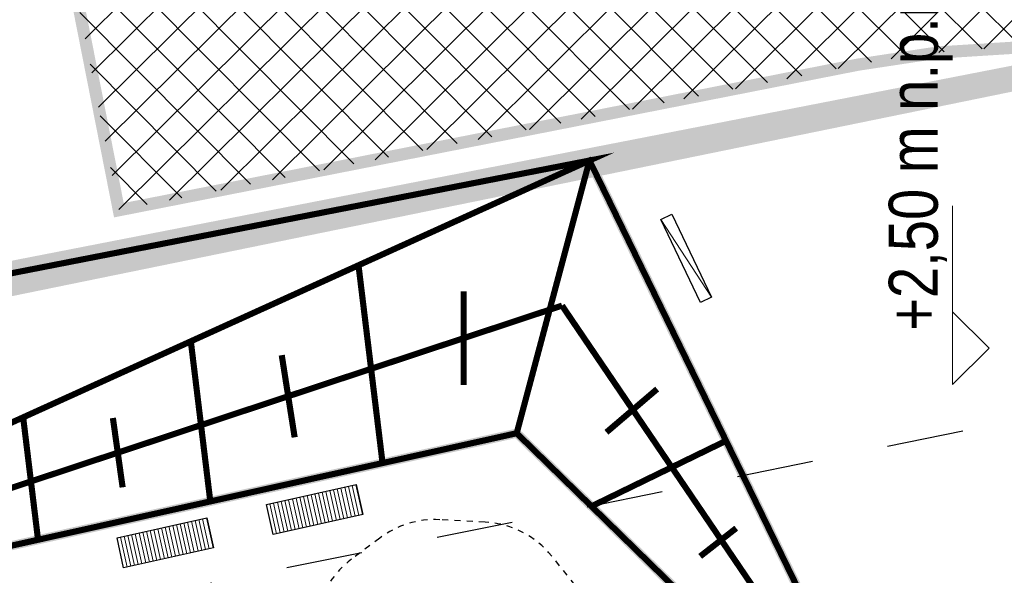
# Model space of a CAD drawing. Extents: x 5459245 to 5462690, y 5971016 to 5972523.
# Tile 194 of 198: x 5462447 to 5462463, y 5972223 to 5972232. Entities that reach past the tile are written whole.
import ezdxf

# ---------------------------------------------------------------- set-up
doc = ezdxf.new("R2010")
doc.units = 0
doc.linetypes.add('8', pattern=[0.5, 0.25, -0.25])
doc.linetypes.add('HIDDEN', pattern=[0.375, 0.25, -0.125])
doc.layers.get('0').update_dxf_attribs({"linetype": 'CONTINUOUS', "lineweight": 13})
doc.layers.add('! A3 - Wypełnienie zabruk', color=7, linetype='CONTINUOUS', lineweight=30, true_color=0xcca68a)
for name, color, linetype, lineweight in [('! DB - Krawężnik kamienny 15x30 obniżony do 3cm', 5, 'HIDDEN', 30), ('! DB - Obrzeże betonowe 8x30', 7, 'CONTINUOUS', 30), ('A_GRANICA OPRACOWANIA', 7, 'CONTINUOUS', 5), ('A_LINIE MDCP_NIEPRZEKRACZLNA LINIA ZABUDOWY', 1, 'CONTINUOUS', 0), ('A_LINIE PZT', 7, 'CONTINUOUS', 13), ('A_MAŁA ARCHITEKTURA', 195, 'CONTINUOUS', 9), ('A_PROJEKTY TOWARZYSZĄCE', 7, 'CONTINUOUS', 20), ('A_RZĘDNE', 5, 'CONTINUOUS', 18), ('A_SKARPY PROJEKTOWANE', 7, 'CONTINUOUS', 20)]:
    doc.layers.add(name, color=color, linetype=linetype, lineweight=lineweight)
doc.layers.add('C-DROGI-SYTUACJA', color=7, linetype='CONTINUOUS')
doc.styles.add('opisy okien', font='txt', dxfattribs={"height": 15})

# ---------------------------------------------------------------- blocks, each defined once
blk = doc.blocks.new('A$C792F184C')
at = {"layer": '! A3 - Wypełnienie zabruk', "lineweight": 5, "transparency": 33554559}
h = blk.add_hatch(dxfattribs=at)
h.set_pattern_fill('NET', color=256, scale=0.15, angle=45, style=0)
h.set_pattern_definition([(45, (-5462461.02093212, -5972101.945373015), (-0.3367596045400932, 0.3367596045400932), []), (135, (-5462461.02093212, -5972101.945373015), (-0.3367596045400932, -0.3367596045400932), [])])
edge = h.paths.add_edge_path()
edge.add_line((11.54901346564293, 126.6238394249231), (10.97708142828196, 127.0116736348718))
edge.add_arc((2.558462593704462, 114.5968898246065), 15.00000000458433, 55.85831763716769, 101.1470065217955)
edge.add_line((-0.3414419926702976, 129.3139056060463), (-12.40297536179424, 126.9372487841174))
edge.add_line((-12.40297536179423, 126.9372487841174), (-13.36961022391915, 131.8429207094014))
edge.add_line((-13.36961022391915, 131.8429207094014), (2.784903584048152, 135.0260761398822))
edge.add_arc((4.718173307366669, 125.2147322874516), 10.00000000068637, 55.85831762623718, 101.1470065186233, ccw=False)
edge.add_line((10.33058586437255, 133.491254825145), (14.35531264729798, 130.7622376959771))
edge.add_line((14.35531264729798, 130.7622376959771), (14.65584263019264, 130.569238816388))
edge.add_line((14.65584263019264, 130.569238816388), (15.21422083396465, 130.2722093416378))
edge.add_line((15.21422083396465, 130.2722093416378), (15.77542400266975, 130.0493896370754))
edge.add_line((15.77542400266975, 130.0493896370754), (16.35740943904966, 129.8696009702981))
edge.add_line((16.35740943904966, 129.8696009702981), (16.85399842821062, 129.775553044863))
edge.add_line((16.85399842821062, 129.775553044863), (13.37285226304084, 124.666338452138))
edge.add_line((13.37285226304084, 124.666338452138), (13.05655517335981, 125.155708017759))
edge.add_line((13.05655517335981, 125.155708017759), (12.571433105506, 125.7480439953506))
edge.add_line((12.571433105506, 125.7480439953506), (12.11920036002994, 126.185070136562))
edge.add_line((12.11920036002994, 126.185070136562), (11.54901346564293, 126.6238394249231))
at = {"layer": '! DB - Krawężnik kamienny 15x30 obniżony do 3cm', "color": 57, "lineweight": 50, "ltscale": 5, "const_width": 0.2}
blk.add_lwpolyline([(14.35521974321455, 130.7621006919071), (10.33058586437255, 133.491254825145, 0.2002221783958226), (2.784903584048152, 135.0260761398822), (-13.36961022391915, 131.8429207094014), (-12.40297536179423, 126.9372487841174), (-0.3414419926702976, 129.3139056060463, -0.2002221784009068), (10.97708142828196, 127.0116736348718), (11.54901346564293, 126.6238394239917)], format="xyb", dxfattribs=at)
at = {"layer": '! DB - Obrzeże betonowe 8x30', "const_width": 0.1}
blk.add_lwpolyline([(13.37285226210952, 124.666338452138, 0.1041688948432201), (-5.166432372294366, 75.97386202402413), (-5.526860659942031, 73.48726828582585), (-5.829313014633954, 70.97423425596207), (-6.073279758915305, 68.4563405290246), (-6.261139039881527, 65.93515488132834), (-6.395257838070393, 63.41222753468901), (-6.477991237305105, 60.88909422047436), (-6.511682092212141, 58.36727899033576), (-6.49866099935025, 55.84829679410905), (-6.441246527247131, 53.33365578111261), (-6.341745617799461, 50.82485933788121), (-6.203107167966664, 48.33513527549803), (-2.984352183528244, -2.403891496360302)], format="xyb", dxfattribs=at)
at = {"layer": 'C-DROGI-SYTUACJA', "color": 0, "linetype": 'Continuous', "lineweight": 5, "flags": 128}
blk.add_lwpolyline([(204.6829277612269, 195.121210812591), (141.8078814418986, 198.8501256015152, 0.2064940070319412), (67.33759961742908, 171.8327816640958), (37.43458237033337, 143.6782779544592, 0.223319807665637), (-0.06467433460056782, 48.7123492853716), (4.25053758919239, -19.31073863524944, -0.09270821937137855), (2.021771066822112, -37.55877456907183), (-27.67091973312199, -131.4076518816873, -0.08383440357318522), (-39.06399236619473, -153.6323719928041), (-57.70201937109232, -178.6141094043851, 0.07269218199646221), (-68.0231065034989, -197.6945315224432, 0.07269218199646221)], format="xyb", dxfattribs=at)
blk = doc.blocks.new('A$C4FEA3FF5')
at = {"layer": 'A_MAŁA ARCHITEKTURA'}
h = blk.add_hatch(dxfattribs=at)
h.set_pattern_fill('ANSI31', color=256, scale=0.4999999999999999, angle=44.99999997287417)
h.set_pattern_definition([(89.99999997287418, (-1.650000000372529, 0.2099999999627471), (-0.06249999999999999, 2.958968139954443e-11), [])])
h.paths.add_polyline_path([(0, 0), (0, -0.5000000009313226), (-1.5, -0.5), (-1.5, 0)])
at = {"layer": 'A_MAŁA ARCHITEKTURA', "lineweight": 30}
blk.add_lwpolyline([(0, 0), (0, -0.5), (-1.5, -0.5), (-1.5, 0), (0, 0)], dxfattribs=at)
blk = doc.blocks.new('A$C8d9de67b')
at = {"layer": 'A_MAŁA ARCHITEKTURA', "linetype": '8', "lineweight": 25, "ltscale": 2}
for p, q in [((-1168.421769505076, 2395.57689223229), (-2368.684183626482, 2354.596726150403)), ((-3467.956675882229, 1817.992688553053), (-3943.217545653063, 1249.93627675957)), ((-4292.760869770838, 287.4138422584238), (-4292.760869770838, -287.4139548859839))]:
    blk.add_line(p, q, dxfattribs=at)
for centre, radius, start, end in [((-2317.500000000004, 855.4702540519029), 1500.000000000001, 91.95547140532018, 140.0826715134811), ((-2792.760869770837, 287.4138422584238), 1500.000000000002, 140.0826715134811, 180), ((-2792.760870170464, -287.4139548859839), 1499.999999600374, 180, 219.9173341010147)]:
    blk.add_arc(centre, radius, start, end, dxfattribs=at)

msp = doc.modelspace()

# ---------------------------------------------------------------- linework, layer by layer
at = {"const_width": 0.1}
msp.add_lwpolyline([(5462434.804059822, 5972210.001205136), (5462429.206709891, 5972209.633781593), (5462432.19, 5972224.990000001), (5462453.709361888, 5972229.188899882), (5462456.295825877, 5972229.693575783), (5462438.169721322, 5972221.470100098), (5462438.169721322, 5972221.470100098)], close=True, dxfattribs=at)
at = {"layer": 'A_GRANICA OPRACOWANIA', "color": 236, "linetype": 'HIDDEN', "ltscale": 5, "true_color": 0x8a0045, "const_width": 0.4}
msp.add_lwpolyline([(5462385.18, 5972097.940000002), (5462407.14, 5972103.91), (5462448.06, 5972094.450000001), (5462450.209999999, 5972103.75), (5462455.339999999, 5972102.559999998), (5462452.319999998, 5972150.13), (5462452.009999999, 5972160.32), (5462452.510000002, 5972171.14), (5462453.89, 5972181.299999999), (5462456.12, 5972191.299999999), (5462459.040000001, 5972200.819999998), (5462462.689999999, 5972210.079999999), (5462471.299999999, 5972227.41), (5462464.99, 5972231.390000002), (5462432.19, 5972224.990000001), (5462427.169999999, 5972199.15), (5462410.43, 5972168), (5462406.62, 5972160.900000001)], close=True, dxfattribs=at)
at = {"layer": 'A_GRANICA OPRACOWANIA', "color": 142, "linetype": 'HIDDEN', "ltscale": 5, "true_color": 0x00a4db, "const_width": 0.4}
msp.add_lwpolyline([(5462445.106846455, 5972187.922117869), (5462428.025164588, 5972201.130559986), (5462432.68373723, 5972224.780681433), (5462464.989999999, 5972231.390000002), (5462471.299999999, 5972227.41), (5462463.558975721, 5972210.620943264), (5462459.04, 5972200.819999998), (5462454.572944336, 5972183.895376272), (5462452.655608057, 5972172.212012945), (5462439.91389669, 5972180.526751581), (5462445.429159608, 5972187.481131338), (5462445.106846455, 5972187.922117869)], dxfattribs=at)
at = {"layer": 'A_LINIE MDCP_NIEPRZEKRACZLNA LINIA ZABUDOWY', "linetype": '8', "lineweight": 30, "ltscale": 5}
msp.add_lwpolyline([(5462393.986526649, 5972110.745553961), (5462445.418116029, 5972098.986781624), (5462450.457925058, 5972121.204147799), (5462448.604916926, 5972152.264910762), (5462448.42115993, 5972167.259424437), (5462449.998318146, 5972179.840954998), (5462452.155586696, 5972190.842155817), (5462455.382698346, 5972201.622879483), (5462459.502382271, 5972212.211874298), (5462463.441793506, 5972219.235776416), (5462467.411545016, 5972225.64254096), (5462467.285778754, 5972226.264598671), (5462435.479156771, 5972219.834005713), (5462431.237414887, 5972198.237966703), (5462411.039315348, 5972160.833834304)], close=True, dxfattribs=at)
at = {"layer": 'A_LINIE PZT', "const_width": 0.15}
msp.add_lwpolyline([(5462443.295542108, 5972189.239556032), (5462456.628004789, 5972201.741979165), (5462457.828771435, 5972213.580403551), (5462461.512109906, 5972218.981869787), (5462456.295492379, 5972229.694260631), (5462464.355886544, 5972231.267020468), (5462468.591250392, 5972226.398419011), (5462458.762322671, 5972200.316175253), (5462445.166007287, 5972187.56632606), (5462439.698435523, 5972180.237961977)], dxfattribs=at)
msp.add_lwpolyline([(5462448.055880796, 5972198.266509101), (5462453.899627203, 5972203.306319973), (5462457.828771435, 5972213.580403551), (5462461.512109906, 5972218.981869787), (5462455.108288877, 5972225.242287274), (5462438.169721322, 5972221.470100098), (5462434.804059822, 5972210.001205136), (5462434.804059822, 5972210.001205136)], close=True, dxfattribs=at)
at = {"layer": 'A_MAŁA ARCHITEKTURA'}
msp.add_line((5462457.461641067, 5972228.730588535), (5462458.288993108, 5972227.463509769), dxfattribs=at)
at = {"layer": 'A_MAŁA ARCHITEKTURA', "lineweight": 30}
msp.add_lwpolyline([(5462458.108548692, 5972227.377255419), (5462457.461641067, 5972228.730588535), (5462457.642085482, 5972228.816842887), (5462458.288993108, 5972227.463509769)], close=True, dxfattribs=at)
at = {"layer": 'A_RZĘDNE', "lineweight": 13}
msp.add_lwpolyline([(5462462.22082235, 5972228.954116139), (5462462.22082235, 5972226.035184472), (5462462.816172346, 5972226.630534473), (5462462.220822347, 5972227.225884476)], dxfattribs=at)
at = {"layer": 'A_SKARPY PROJEKTOWANE', "const_width": 0.1}
msp.add_lwpolyline([(5462461.512109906, 5972218.981869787), (5462455.108288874, 5972225.242287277), (5462438.169721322, 5972221.470100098), (5462438.169721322, 5972221.470100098), (5462456.29582588, 5972229.693575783), (5462456.295825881, 5972229.693575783), (5462461.512109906, 5972218.981869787)], close=True, dxfattribs=at)
for points in [[(5462455.108288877, 5972225.242287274), (5462456.295825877, 5972229.693575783)], [(5462452.920019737, 5972224.754963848), (5462452.527394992, 5972227.983908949)], [(5462454.242468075, 5972227.559956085), (5462454.242468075, 5972226.0277032)], [(5462438.169721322, 5972221.470100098), (5462455.847718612, 5972227.325532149)], [(5462461.512109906, 5972218.981869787), (5462455.847718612, 5972227.325532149)], [(5462451.275119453, 5972226.516645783), (5462451.485957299, 5972225.175116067)], [(5462456.572996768, 5972225.257264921), (5462457.400057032, 5972225.963682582)], [(5462448.520353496, 5972225.490686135), (5462448.679004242, 5972224.358883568)], [(5462456.328602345, 5972224.049300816), (5462458.523841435, 5972225.11831733)], [(5462458.102403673, 5972223.232315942), (5462458.690385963, 5972223.692479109)]]:
    msp.add_lwpolyline(points, dxfattribs=at)
for points, elevation in [([(5462450.109549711, 5972224.129077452), (5462449.791734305, 5972226.742790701)], -4.542802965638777), ([(5462447.299079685, 5972223.503191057), (5462447.056073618, 5972225.501672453)], -9.085605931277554)]:
    msp.add_lwpolyline(points, dxfattribs=dict(at, elevation=elevation))

# ---------------------------------------------------------------- block references
at = {"layer": 'A_MAŁA ARCHITEKTURA', "xscale": 0.001, "yscale": 0.001, "zscale": 0.001, "rotation": 306.9280860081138}
msp.add_blockref('A$C8d9de67b', (5462455.222274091, 5972219.927002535), dxfattribs=at)
at = {"layer": 'A_MAŁA ARCHITEKTURA', "rotation": 192.5547890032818}
for p in [(5462451.136240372, 5972223.589346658), (5462448.696018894, 5972223.045913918)]:
    msp.add_blockref('A$C4FEA3FF5', p, dxfattribs=at)
at = {"layer": 'A_PROJEKTY TOWARZYSZĄCE'}
msp.add_blockref('A$C792F184C', (5462461.02093212, 5972101.945373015), dxfattribs=at)

# ---------------------------------------------------------------- texts
at = {"layer": 'A_RZĘDNE', "lineweight": 13, "insert": (5462462.220822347, 5972226.913529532, -10.3), "char_height": 0.8, "width": 24, "attachment_point": 7, "rotation": 89.99999998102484, "line_spacing_factor": 0.9, "style": 'opisy okien'}
msp.add_mtext('\\pxt1;{\\fArial Narrow|b0|i0|c238|p34;+2,50 m n.p.m.}', dxfattribs=at)

doc.saveas('drawing.dxf')
